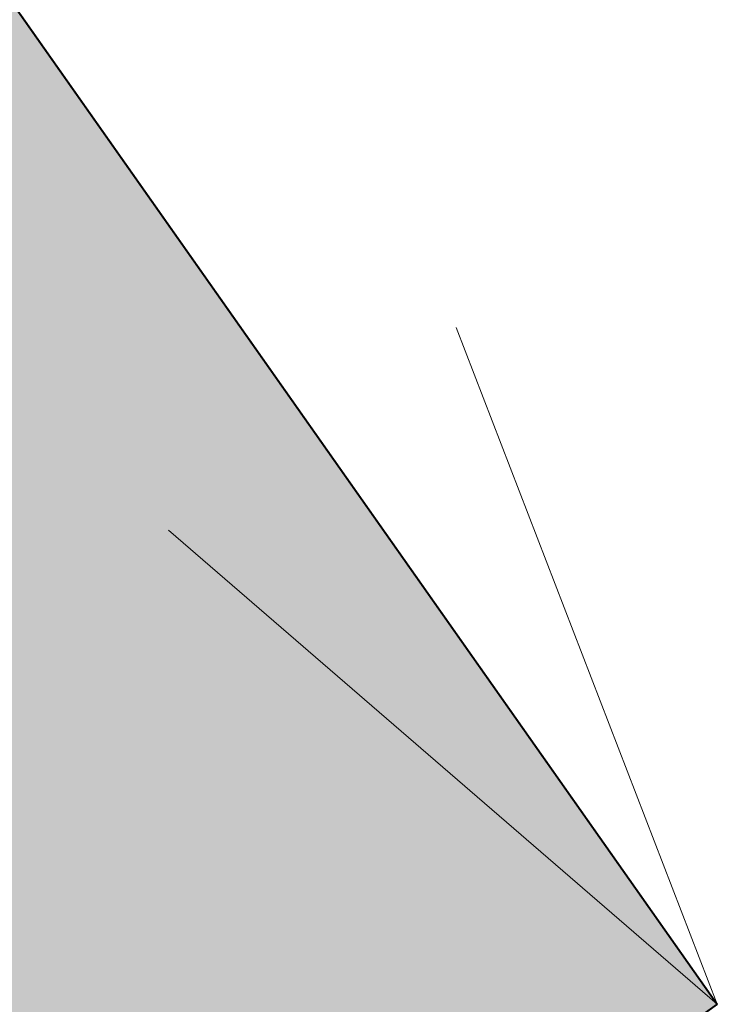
# Model space of a CAD drawing. Header units: metres. Extents: x 144673 to 146821, y 491683 to 493655.
# Tile 188 of 226: x 145896.52 to 145898.51, y 492374.34 to 492377.13. Entities that reach past the tile are written whole.
import ezdxf

# ---------------------------------------------------------------- set-up
doc = ezdxf.new("R2010")
doc.units = ezdxf.units.M
doc.header["$MEASUREMENT"] = 0
doc.linetypes.add('DGN Style 2', pattern=[38.466422, 23.079853, -15.386569])
doc.linetypes.add('DGN Style 3', pattern=[53.852991, 38.466422, -15.386569])
for name, color, linetype, lineweight in [('IRP-L-BPPLAN', 7, 'Continuous', 0), ('IRP-L-PERCELEN', 7, 'Continuous', 0), ('IRP-L-tekst en maatvoering', 7, 'Continuous', 0), ('IRP-L-uitgiftegrens', 7, 'DGN Style 3', 40), ('IRP-V-uitgifte', 78, 'Continuous', 13)]:
    doc.layers.add(name, color=color, linetype=linetype, lineweight=lineweight)

msp = doc.modelspace()

# ---------------------------------------------------------------- hatches: boundary and pattern name
at = {"layer": 'IRP-V-uitgifte', "linetype": 'Continuous', "lineweight": 0, "true_color": 0xcccccc}
msp.add_hatch(color=254, dxfattribs=at).paths.add_polyline_path([(145696.882, 492232.306), (145355.357, 492717.137), (145355.587, 492717.809), (145355.803, 492718.485), (145356.071, 492719.393), (145356.255, 492720.078), (145356.425, 492720.768), (145356.581, 492721.46), (145356.723, 492722.156), (145356.891, 492723.087), (145357, 492723.789), (145357.095, 492724.492), (145357.199, 492725.433), (145357.26, 492726.14), (145357.32, 492727.085), (145357.348, 492727.794), (145357.361, 492728.504), (145357.36, 492729.22), (145562.743, 492850.991), (145898.508, 492374.336)])

# ---------------------------------------------------------------- linework, layer by layer
at = {"layer": 'IRP-L-BPPLAN', "color": 7, "linetype": 'DGN Style 2', "lineweight": 30, "flags": 128}
msp.add_lwpolyline([(145817.192, 492316.9802), (145476.3211, 492799.7517), (145562.697, 492850.793), (145562.743, 492850.991), (145898.508, 492374.336), (145817.192, 492316.9802)], close=True, dxfattribs=at)
at = {"layer": 'IRP-L-PERCELEN', "color": 254, "linetype": 'Continuous', "lineweight": 30, "true_color": 0xe6e6e6, "flags": 128}
msp.add_lwpolyline([(145760.431, 492414.0695), (145824.93, 492322.5062), (145898.508, 492374.336), (145834.009, 492465.8993), (145760.431, 492414.0695)], close=True, dxfattribs=at)
at = {"layer": 'IRP-L-tekst en maatvoering', "color": 7, "linetype": 'Continuous', "lineweight": 13}
msp.add_line((145562.743, 492850.991), (145898.508, 492374.336), dxfattribs=at)
at = {"layer": 'IRP-L-tekst en maatvoering', "color": 7, "linetype": 'Continuous', "lineweight": 13, "flags": 128}
msp.add_lwpolyline([(145897.765, 492376.259), (145898.508, 492374.336), (145896.9475, 492375.6831)], dxfattribs=at)
at = {"layer": 'IRP-L-uitgiftegrens', "color": 7, "linetype": 'Continuous', "flags": 128}
msp.add_lwpolyline([(145355.357, 492717.137), (145355.587, 492717.809), (145355.803, 492718.485), (145356.071, 492719.393), (145356.255, 492720.078), (145356.425, 492720.768), (145356.581, 492721.46), (145356.723, 492722.156), (145356.891, 492723.087), (145357, 492723.789), (145357.095, 492724.492), (145357.199, 492725.433), (145357.26, 492726.14), (145357.32, 492727.085), (145357.348, 492727.794), (145357.361, 492728.504), (145357.36, 492729.22), (145562.743, 492850.991), (145898.508, 492374.336), (145696.882, 492232.306), (145355.357, 492717.137)], dxfattribs=at)

doc.saveas('drawing.dxf')
